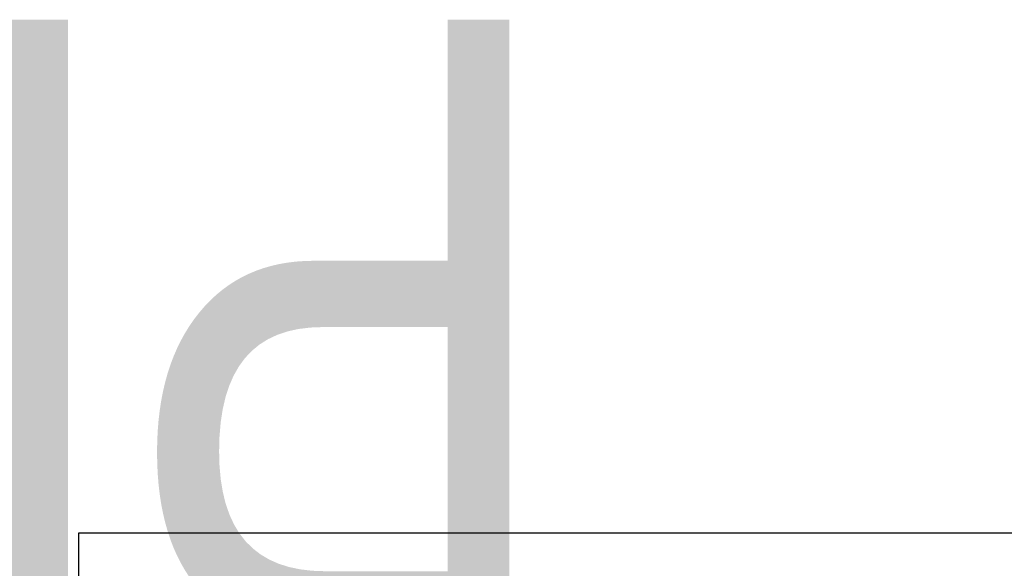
# Model space of a CAD drawing. Header units: millimetres. Extents: x -118 to 734, y -67 to 355.
# Tile 21 of 27: x -7 to 105, y 293 to 355. Entities that reach past the tile are written whole.
import ezdxf
from ezdxf.enums import TextEntityAlignment as Align

# ---------------------------------------------------------------- set-up
doc = ezdxf.new("R2018")
doc.units = ezdxf.units.MM
doc.layers.add('Кромка (ГОСТ)', color=7, linetype='Continuous', lineweight=50)
doc.layers.add('Обозначение (ГОСТ)', color=7, linetype='Continuous', lineweight=25)
doc.styles.get("Standard").update_dxf_attribs({"font": 'GOST Common Italic.ttf'})

# ---------------------------------------------------------------- blocks, each defined once
blk = doc.blocks.new('ГОСТ - Доп. графы 3')
at = {"layer": 'Обозначение (ГОСТ)', "lineweight": 30, "width": 0.8}
blk.add_attdef('ОБОЗНАЧЕНИЕ', text='', height=5, rotation=180, dxfattribs=at).set_placement((34.94, -6.97), align=Align.MIDDLE_CENTER)
blk = doc.blocks.new('Рамки ГОСТ_ граница 297x210')
at = {"layer": 'Кромка (ГОСТ)', "lineweight": 25}
for p, q in [((0, 0), (0, 297)), ((0, 297), (210, 297))]:
    blk.add_line(p, q, dxfattribs=at)

msp = doc.modelspace()

# ---------------------------------------------------------------- block references
ref = msp.add_blockref('ГОСТ - Доп. графы 3', (20, 292))
lines = msp.add_mtext('\\W0.8000;PF14', dxfattribs={"layer": 'Обозначение (ГОСТ)', "insert": (54.9421, 285.0324), "char_height": 70.124838, "attachment_point": 1, "rotation": 180})
ref.add_attrib('ОБОЗНАЧЕНИЕ', '', (54.9421, 285.0324)).embed_mtext(lines)
msp.add_blockref('Рамки ГОСТ_ граница 297x210', (0, 0))

doc.saveas('drawing.dxf')
